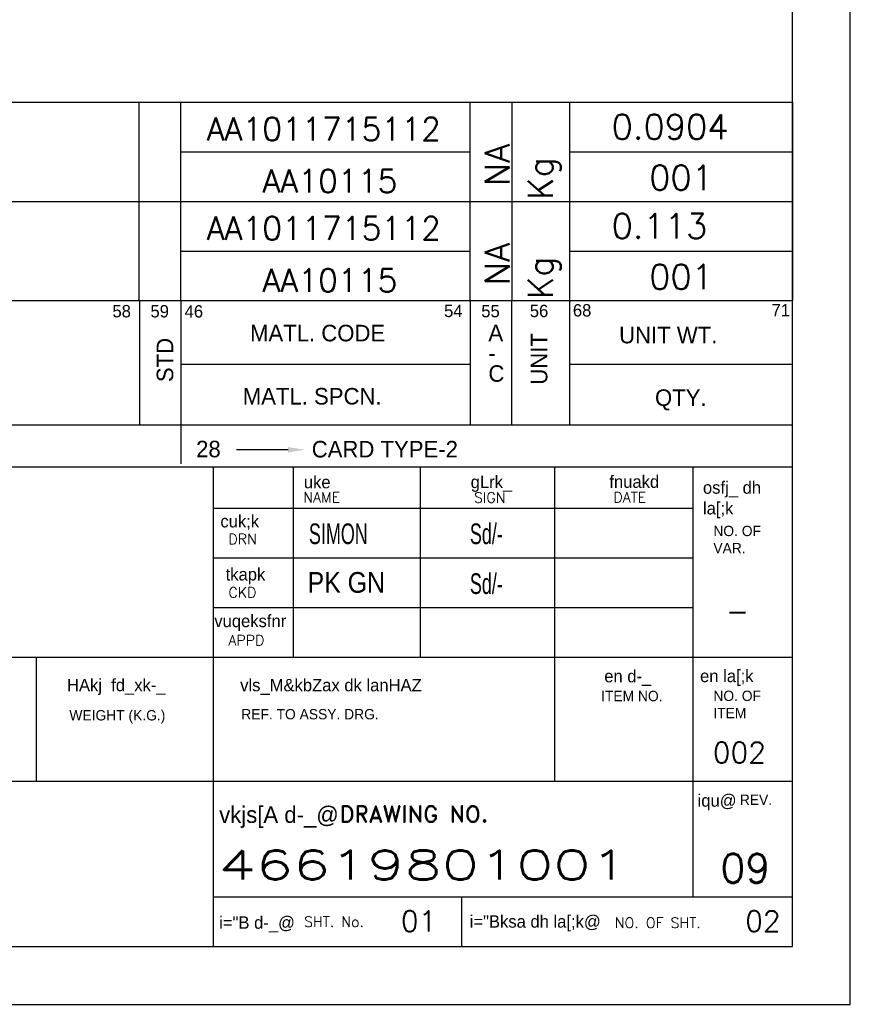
# Model space of a CAD drawing. Extents: x -15461 to 18833, y -2298 to 2685.
# Tile 4 of 5: x 18733 to 18833, y 2388 to 2507. Entities that reach past the tile are written whole.
import ezdxf
from ezdxf.enums import TextEntityAlignment as Align

# ---------------------------------------------------------------- set-up
doc = ezdxf.new("R2010")
doc.units = 0
doc.header["$LTSCALE"] = 0.5
doc.header["$MEASUREMENT"] = 0
doc.layers.get('0').update_dxf_attribs({"linetype": 'CONTINUOUS'})
doc.layers.add('BOM', color=5, linetype='CONTINUOUS')
doc.layers.add('TEXT', color=3, linetype='CONTINUOUS')
doc.styles.add('HINDI', font='hindi')
doc.styles.add('ROMAND', font='romand')
doc.styles.add('ROMANS', font='romans.shx')

# ---------------------------------------------------------------- blocks, each defined once
blk = doc.blocks.new('var0_btemplate')
at = {"color": 3}
for p, q in [((7.15, 85.5), (190.11, 85.5)), ((51.17, 73.5), (51.17, 85.5)), ((61.17, 73.5), (61.17, 85.5)), ((111.11, 73.5), (111.11, 85.5)), ((116.14, 73.5), (116.14, 85.5)), ((151.14, 73.5), (151.14, 85.5)), ((156.23, 73.5), (156.23, 85.5)), ((163.18, 73.5), (163.18, 85.5)), ((116.14, 79.5), (151.14, 79.5)), ((163.18, 79.5), (190.11, 79.5)), ((7.15, 73.5), (190.11, 73.5))]:
    blk.add_line(p, q, dxfattribs=at)
for p, q in [((7.15, 85.5), (7.15, 73.5)), ((190.11, 85.5), (190.11, 73.5))]:
    blk.add_line(p, q)
at = {"style": 'ROMANS', "flags": 4}
for tag, p in [('UT_O_QTY', (161.12, 73.69)), ('A/C', (155.9, 75.34))]:
    blk.add_attdef(tag, p, '', height=3, rotation=90, dxfattribs=at)
for tag, p in [('MAT_CODE', (133.44, 80.86)), ('MAT_SPEC', (134.17, 74.56))]:
    blk.add_attdef(tag, text='', height=2.8, dxfattribs=at).set_placement(p, align=Align.CENTER)
at = {"style": 'ROMANS'}
blk.add_attdef('WEIGHT', text='', height=3, dxfattribs=at).set_placement((168.24, 80.12), align=Align.BOTTOM_LEFT)
at = {"style": 'ROMANS', "flags": 4}
for tag, p, height, width in [('ITEM_DESC', (63.6, 80.65), 2.6, 0.6), ('IT_NO', (51.52, 77.5), 3, 0.9)]:
    blk.add_attdef(tag, p, '', height=height, dxfattribs=dict(at, width=width))
for tag, height, width, p in [('REMARKS', 3, 0.7, (7.27, 77.08)), ('ITEM_SIZE', 2.6, 0.6, (64.13, 74.48))]:
    blk.add_attdef(tag, text='', height=height, dxfattribs=dict(at, width=width)).set_placement(p, align=Align.BOTTOM_LEFT)
at = {"style": 'ROMANS', "width": 0.9, "flags": 4}
blk.add_attdef('STD_NO', text='', height=3, dxfattribs=at).set_placement((110.91, 79.08), align=Align.MIDDLE_LEFT)
at = {"style": 'ROMANS', "flags": 4}
blk.add_attdef('QTY', text='', height=3, dxfattribs=at).set_placement((180.5, 74.88), align=Align.RIGHT)
blk = doc.blocks.new('A4')
for p, q in [((210, 0), (210, 297)), ((203, 7), (203, 290)), ((20, 65), (203, 65)), ((133, 7), (133, 65)), ((142.65, 42), (142.65, 65)), ((158, 42), (158, 65)), ((174.26, 27), (174.26, 65)), ((191, 27), (191, 65)), ((133, 60), (191, 60)), ((133, 54), (191, 54)), ((133, 48), (191, 48)), ((20, 42), (203, 42)), ((111.58, 27), (111.58, 42)), ((20, 27), (203, 27)), ((190.99, 12.98), (190.99, 26.86)), ((133, 13), (203, 13)), ((163, 7), (163, 13)), ((20.01, 7), (203, 7)), ((0, 0), (210, 0))]:
    blk.add_line(p, q)
at = {"color": 5}
for p, q in [((129.01, 77.4), (164.03, 77.4)), ((176.03, 77.4), (203.01, 77.4))]:
    blk.add_line(p, q, dxfattribs=at)
at = {"layer": 'BOM'}
for p, q in [((203, 97.09), (203, 85.09)), ((20, 85.09), (203, 85.09)), ((124.03, 85.09), (124.03, 70.09)), ((129.03, 85.09), (129.03, 70.09)), ((164.03, 85.09), (164.03, 70.09)), ((169.03, 85.09), (169.03, 70.09)), ((176.03, 85.09), (176.03, 70.09)), ((20, 70.09), (203, 70.09))]:
    blk.add_line(p, q, dxfattribs=at)
at = {"layer": 'BOM', "color": 5}
for p, q in [((129.05, 70.34), (129.05, 65.34)), ((142, 67.06), (135.77, 67.06))]:
    blk.add_line(p, q, dxfattribs=at)
blk.add_solid([(142, 67.39), (142, 66.72), (144, 67.06)], dxfattribs=at)
at = {"style": 'HINDI'}
for s, height, p in [('uke', 1.5, (143.91, 62.4)), ('gLrk_', 1.5, (164.09, 62.42)), ('fnuakd', 1.5, (180.86, 62.45)), ('osfj_ dh', 1.5, (192.18, 61.74)), ('la[;k', 1.5, (192.18, 59.24)), ('cuk;k', 1.5, (133.82, 57.67)), ('tkapk', 1.5, (134.45, 51.25)), ('vuqeksfnr', 1.5, (133.08, 45.61)), ('en d-_', 1.5, (180.24, 38.94)), ('en la[;k', 1.5, (191.83, 38.96)), ('HAkj  fd_xk-_', 1.5, (115.26, 37.86)), ('vls_M&kbZax dk lanHAZ', 1.5, (136.21, 37.85)), ('iqu@', 1.5, (191.53, 23.9)), ('vkjs[A d-_@', 2, (133.67, 21.94)), ('i="B d-_@', 1.5, (133.67, 9.14)), ('i="Bksa dh la[;k@', 1.5, (163.97, 9.27))]:
    blk.add_text(s, height=height, dxfattribs=at).set_placement(p)
at = {"style": 'ROMANS', "width": 0.7}
for tag, p in [('NEW_ALT_BY', (55.26, 287.07)), ('OLD_ALT_BY', (111.5, 287.32)), ('NEW_CHD_BY', (55.8, 283.39)), ('OLD_CHD_BY', (111.5, 283.23)), ('NEW_REV_NO', (20.47, 280.69)), ('NEW_REV_DT', (29.91, 280.8)), ('OLD_REV_NO', (77.51, 281.45)), ('OLD_REV_DT', (85.97, 280.5)), ('NEW_APP_BY', (57.03, 279.3)), ('OLD_APP_BY', (113.28, 279.13))]:
    blk.add_attdef(tag, p, '', height=1.5, dxfattribs=at)
at = {"color": 7, "style": 'ROMANS'}
for tag, p, height in [('NEW_ALT_SIGN', (66.32, 287.35), 1), ('OLD_ALT_SIGN', (122.94, 287.73), 1), ('NEW_CHD_SIGN', (67.27, 283.66), 1), ('OLD_CHD_SIGN', (123.22, 283.5), 1), ('NEW_APP_SIGN', (67.95, 279.16), 1), ('OLD_APP_SIGN', (124.72, 279.41), 1), ('DRN_SIGN', (159.64, 55.29), 1), ('CHD_SIGN', (159.2, 49.18), 1), ('APP_SIGN', (159.2, 43.06), 1), ('TITLE1', (42.35, 16.76), 3.5), ('TITLE2', (42.35, 10.55), 3.5)]:
    blk.add_attdef(tag, p, '', height=height, dxfattribs=at)
at = {"style": 'ROMANS'}
for tag, p, height in [('NEW_DCA_NO', (20.9, 275.07), 2), ('OLD_DCA_NO', (78.06, 274.63), 2), ('NEW_DCA_DETAILS', (20.9, 271.39), 1.8), ('OLD_DCA_DETAILS', (78.06, 270.95), 1.8)]:
    blk.add_attdef(tag, p, '', height=height, dxfattribs=at)
for tag, p, width in [('SHTNO', (13.78, 110.33), 0.8), ('REV_NO', (13.8, 101.04), 0.8), ('DRG_NO', (13.88, 72.7), 0.9)]:
    blk.add_attdef(tag, p, '', height=2.8, rotation=90, dxfattribs=dict(at, width=width))
at = {"color": 7, "style": 'ROMANS'}
for tag, height, p in [('DRN_BY', 2, (149.82, 56.82)), ('DRN_DATE', 1.5, (180.8, 56.66)), ('CHD_BY', 2, (149.82, 50.82)), ('CHD_DATE', 1.5, (180.7, 51.14)), ('APP_BY', 2, (149.82, 44.81)), ('APP_DATE', 1.5, (180.7, 44.64)), ('ITNO', 2.5, (181.7, 30.87)), ('SCALE', 2.5, (100.77, 30.22)), ('REFTOASSY', 2.5, (147.44, 29.6)), ('NOIT', 2.5, (197.04, 30.38)), ('REV_NO', 3.5, (197.3, 16.45)), ('SHTNO', 2.5, (157.79, 10.06)), ('NOSHT', 2.5, (199.43, 10.04))]:
    blk.add_attdef(tag, text='', height=height, dxfattribs=at).set_placement(p, align=Align.MIDDLE)
at = {"color": 7, "style": 'ROMANS', "width": 0.8}
blk.add_attdef('WEIGHT', text='', height=2.3, dxfattribs=at).set_placement((119.67, 29.96), align=Align.MIDDLE)
at = {"color": 7, "style": 'ROMANS', "width": 1.5}
blk.add_attdef('DRG_NO', (133.59, 15.09), '', height=3.5, dxfattribs=at)
at = {"layer": 'BOM', "color": 5}
for s, height, p in [('58', 1.5, (120.76, 83.07)), ('59', 1.5, (125.36, 83.06)), ('46', 1.5, (129.49, 83.04)), ('54', 1.5, (160.87, 83.1)), ('55', 1.5, (165.37, 83.08)), ('56', 1.5, (171.24, 83.1)), ('68', 1.5, (176.45, 83.17)), ('71', 1.5, (200.48, 83.18)), ('MATL. CODE', 2, (137.4, 80.17)), ('A', 2, (166.23, 80.19)), ('UNIT WT.', 2, (182.04, 79.93)), ('-', 2, (166.23, 77.74)), ('C', 2, (166.23, 75.28)), ('MATL. SPCN.', 2, (136.52, 72.53)), ('QTY.', 2, (186.38, 72.36)), ('28', 2, (130.88, 66.15)), ('CARD TYPE-2', 2, (144.86, 66.13))]:
    blk.add_text(s, height=height, dxfattribs=at).set_placement(p)
for s, p in [('UNIT', (173.36, 74.93)), ('STD', (128.11, 75.24))]:
    blk.add_text(s, height=2, rotation=90, dxfattribs=at).set_placement(p)
at = {"layer": 'TEXT'}
for s, height, style, p in [('NAME', 1.25, 'ROMANS', (143.84, 60.7)), ('SIGN', 1.25, 'ROMANS', (164.49, 60.66)), ('DATE', 1.25, 'ROMANS', (181.35, 60.69)), ('DRN', 1.25, 'ROMANS', (134.79, 55.63)), ('CKD', 1.25, 'ROMANS', (134.79, 49.19)), ('APPD', 1.25, 'ROMANS', (134.79, 43.4)), ('DRAWING NO.', 2, 'ROMAND', (148.24, 22.01)), ('SHT. No.', 1.25, 'ROMANS', (143.94, 9.37)), ('NO. OF SHT.', 1.25, 'ROMANS', (181.52, 9.24))]:
    blk.add_text(s, height=height, dxfattribs=dict(at, style=style)).set_placement(p)
for s, p in [('NO. OF', (193.44, 56.62)), ('VAR.', (193.44, 54.54)), ('ITEM NO. ', (179.86, 36.66)), ('NO. OF', (193.44, 36.68)), ('WEIGHT (K.G.)', (115.55, 34.33)), ('REF. TO ASSY. DRG. ', (136.34, 34.46)), ('ITEM', (193.44, 34.6)), ('REV.', (196.64, 24.11))]:
    blk.add_text(s, height=1.25, dxfattribs=at).set_placement(p)

msp = doc.modelspace()

# ---------------------------------------------------------------- block references
ref = msp.add_blockref('A4', (18622.98, 2388.05))
ref.add_attrib('DRG_NO', '46619801001', (18756.57, 2403.15), dxfattribs={"color": 7, "height": 3.5, "style": 'ROMANS', "width": 1.5})
ref.add_attrib('REV_NO', '09', dxfattribs={"color": 7, "height": 3.5, "style": 'ROMANS'}).set_placement((18820.29, 2404.51), align=Align.MIDDLE)
ref.add_attrib('SHTNO', '01', dxfattribs={"color": 7, "height": 2.5, "style": 'ROMANS'}).set_placement((18780.77, 2398.12), align=Align.MIDDLE)
ref.add_attrib('NOSHT', '02', dxfattribs={"color": 7, "height": 2.5, "style": 'ROMANS'}).set_placement((18822.41, 2398.1), align=Align.MIDDLE)
ref = msp.add_blockref('var0_btemplate', (18635.87, 2411.64), dxfattribs=dict(zscale=0.5))
ref.add_attrib('MAT_SPEC', 'AA10115', dxfattribs={"height": 2.8, "style": 'ROMANS'}).set_placement((18770.05, 2486.2), align=Align.CENTER)
ref.add_attrib('MAT_CODE', 'AA1011715112', dxfattribs={"height": 2.8, "style": 'ROMANS'}).set_placement((18769.31, 2492.5), align=Align.CENTER)
ref.add_attrib('ITEM_DESC', '2TK.x72x80 LG.', (18699.47, 2492.29), dxfattribs={"height": 3, "style": 'ROMANS', "width": 0.6})
ref.add_attrib('IT_NO', '002', (18687.4, 2489.14), dxfattribs={"height": 3, "style": 'ROMANS', "width": 0.9})
ref.add_attrib('ITEM_SIZE', 'C.R.C.S. SHEET', dxfattribs={"height": 3, "style": 'ROMANS', "width": 0.6}).set_placement((18700, 2486.12), align=Align.BOTTOM_LEFT)
ref.add_attrib('WEIGHT', '0.0904', dxfattribs={"height": 3, "style": 'ROMANS'}).set_placement((18804.11, 2491.76), align=Align.BOTTOM_LEFT)
ref.add_attrib('UT_O_QTY', 'Kg', (18796.99, 2485.33), dxfattribs={"height": 3, "rotation": 90, "style": 'ROMANS'})
ref.add_attrib('A/C', 'NA', (18791.77, 2486.98), dxfattribs={"height": 3, "rotation": 90, "style": 'ROMANS'})
ref.add_attrib('QTY', '001', dxfattribs={"height": 3, "style": 'ROMANS'}).set_placement((18816.37, 2486.52), align=Align.RIGHT)
ref = msp.add_blockref('var0_btemplate', (18635.87, 2399.64), dxfattribs=dict(zscale=0.5))
ref.add_attrib('MAT_SPEC', 'AA10115', dxfattribs={"height": 2.8, "style": 'ROMANS'}).set_placement((18770.05, 2474.2), align=Align.CENTER)
ref.add_attrib('MAT_CODE', 'AA1011715112', dxfattribs={"height": 2.8, "style": 'ROMANS'}).set_placement((18769.31, 2480.5), align=Align.CENTER)
ref.add_attrib('ITEM_DESC', '2TK.x72x100 LG.', (18699.47, 2480.29), dxfattribs={"height": 3, "style": 'ROMANS', "width": 0.6})
ref.add_attrib('IT_NO', '001', (18687.4, 2477.14), dxfattribs={"height": 3, "style": 'ROMANS', "width": 0.9})
ref.add_attrib('ITEM_SIZE', 'C.R.C.S. SHEET', dxfattribs={"height": 3, "style": 'ROMANS', "width": 0.6}).set_placement((18700, 2474.12), align=Align.BOTTOM_LEFT)
ref.add_attrib('WEIGHT', '0.113', dxfattribs={"height": 3, "style": 'ROMANS'}).set_placement((18804.11, 2479.76), align=Align.BOTTOM_LEFT)
ref.add_attrib('UT_O_QTY', 'Kg', (18796.99, 2473.33), dxfattribs={"height": 3, "rotation": 90, "style": 'ROMANS'})
ref.add_attrib('A/C', 'NA', (18791.77, 2474.98), dxfattribs={"height": 3, "rotation": 90, "style": 'ROMANS'})
ref.add_attrib('QTY', '001', dxfattribs={"height": 3, "style": 'ROMANS'}).set_placement((18816.37, 2474.52), align=Align.RIGHT)

# ---------------------------------------------------------------- texts
at = {"layer": 'TEXT'}
for s, width, p in [('SIMON', 0.65, (18767.5, 2443.7)), ('Sd/-', 0.65, (18786.97, 2443.7)), ('PK GN', 0.9, (18767.34, 2437.82)), ('Sd/-', 0.65, (18786.97, 2437.67))]:
    msp.add_text(s, height=2.5, dxfattribs=dict(at, width=width)).set_placement(p)
at = {"layer": 'TEXT', "style": 'ROMANS'}
for s, p in [('-', (18817.96, 2434.38)), ('002', (18816.35, 2417.24))]:
    msp.add_text(s, height=2.5, dxfattribs=at).set_placement(p)

doc.saveas('drawing.dxf')
